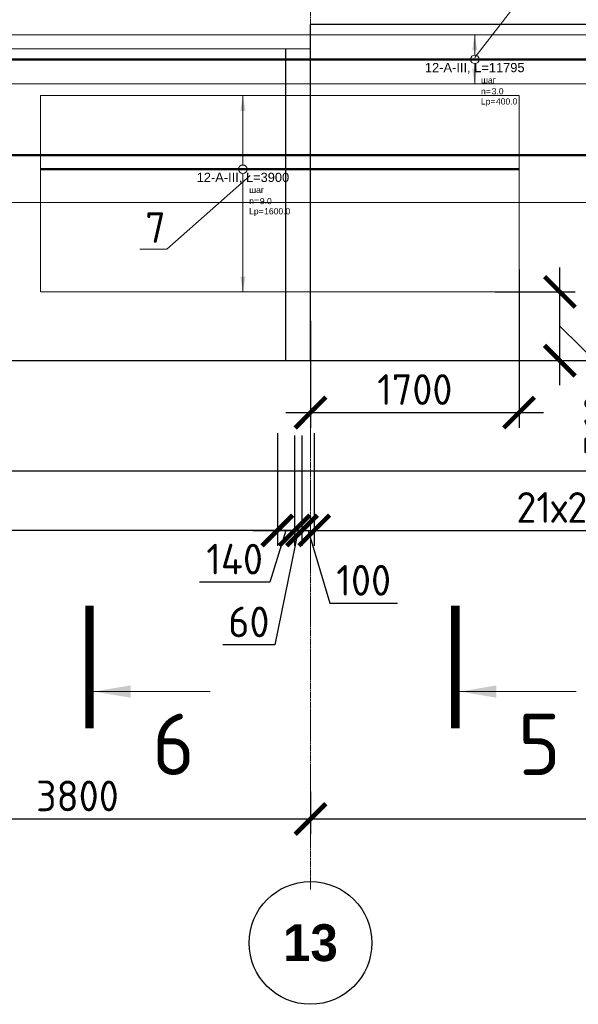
# Model space of a CAD drawing. Header units: millimetres. Extents: x 376598 to 1249954, y -318491 to -22134.
# Tile 161 of 256: x 620098 to 624651, y -135786 to -127764. Entities that reach past the tile are written whole.
import ezdxf
from ezdxf import colors
from ezdxf.entities.mleader import LeaderData, LeaderLine
from ezdxf.enums import TextEntityAlignment as Align
from ezdxf.math import Vec2, Vec3

# ---------------------------------------------------------------- set-up
doc = ezdxf.new("R2010")
doc.units = ezdxf.units.MM
doc.set_wipeout_variables(frame=1)
for name, pattern in [('______5', [1100, 800, -100, 100, -100]), ('________', [0]), ('ACAD_ISO02W100', [15, 12, -3]), ('осевая', [50.8, 31.75, -6.35, 6.35, -6.35])]:
    doc.linetypes.add(name, pattern=pattern)
for name, color, linetype, lineweight in [('Standard', 7, 'Continuous', 25), ('АрмСтер', 2, 'Continuous', 50), ('Оси', 40, '______5', 18), ('подоснова', 151, 'Continuous', 5), ('РАЗМЕРЫ', 1, 'Continuous', 9), ('Узлы', 7, 'Continuous', 0)]:
    doc.layers.add(name, color=color, linetype=linetype, lineweight=lineweight)
doc.layers.add('АрмСтер_атрибуты', color=2, linetype='Continuous', lineweight=0, plot=False)
doc.styles.add('Century Gothic', font='GOTHIC.TTF')
doc.styles.add('GOST-2.304_Type-B', font='GOST_Common.ttf')
doc.styles.get("Standard").update_dxf_attribs({"font": 'arial.ttf'})
doc.styles.add('Аннотативный', font='arial.ttf')
doc.dimstyles.new('СПДС', dxfattribs={"dimscale": 100, "dimtxt": 2.5, "dimasz": 2.5, "dimexe": 1.25, "dimexo": 0, "dimtad": 1, "dimdec": 0, "dimtxsty": 'GOST-2.304_Type-B', "dimblk": 'ARCHTICK', "dimcen": 2.5, "dimdle": 2, "dimadec": 0, "dimazin": 2, "dimtfac": 0.75, "dimtdec": 0, "dimtmove": 1, "dimatfit": 3, "dimfxl": 1, "dimtolj": 1, "dimarcsym": 1})

# ---------------------------------------------------------------- blocks, each defined once
blk = doc.blocks.new('NSY101')
at = {"color": 0, "linetype": 'ByBlock', "lineweight": -2}
blk.add_circle((0, 0), 50, dxfattribs=at)
blk = doc.blocks.new('_ArchTick')
at = {"color": 0, "linetype": 'ByBlock', "const_width": 0.15}
blk.add_lwpolyline([(-0.5, -0.5), (0.5, 0.5)], dxfattribs=at)
blk = doc.blocks.new('*D73')
at = {"layer": 'DEFPOINTS', "color": 0, "lineweight": 0, "transparency": 16777216}
for p in [(622468.5, -134053.5), (622468.5, -134276), (618668.5, -134516.5)]:
    blk.add_point(p, dxfattribs=at)
at = {"layer": 'РАЗМЕРЫ', "color": 0, "lineweight": -2, "transparency": 16777216}
for p, q in [((622468.5, -134053.5), (622468.5, -134401)), ((618668.5, -134516.5), (618668.5, -134151)), ((618468.5, -134276), (622668.5, -134276))]:
    blk.add_line(p, q, dxfattribs=at)
at = {"layer": 'РАЗМЕРЫ', "color": 0, "lineweight": -2, "transparency": 16777216, "xscale": 250, "yscale": 250, "zscale": 250, "rotation": 180}
blk.add_blockref('_ArchTick', (618668.5, -134276), dxfattribs=at)
at = {"layer": 'РАЗМЕРЫ', "color": 0, "lineweight": -2, "transparency": 16777216, "xscale": 250, "yscale": 250, "zscale": 250}
blk.add_blockref('_ArchTick', (622468.5, -134276), dxfattribs=at)
at = {"layer": 'РАЗМЕРЫ', "color": 0, "lineweight": 0, "transparency": 16777216, "insert": (620568.5, -134088.5), "char_height": 250, "attachment_point": 5, "style": 'GOST-2.304_Type-B'}
blk.add_mtext('\\A1;3800', dxfattribs=at)
blk = doc.blocks.new('*D61')
at = {"layer": 'DEFPOINTS', "color": 0, "lineweight": 0, "transparency": 16777216}
for p in [(628668.5, -133832.4), (622468.5, -134053.5), (628668.5, -134276)]:
    blk.add_point(p, dxfattribs=at)
at = {"layer": 'РАЗМЕРЫ', "color": 0, "lineweight": -2, "transparency": 16777216}
for p, q in [((628668.5, -133832.4), (628668.5, -134401)), ((622468.5, -134053.5), (622468.5, -134401)), ((622268.5, -134276), (628868.5, -134276))]:
    blk.add_line(p, q, dxfattribs=at)
at = {"layer": 'РАЗМЕРЫ', "color": 0, "lineweight": -2, "transparency": 16777216, "xscale": 250, "yscale": 250, "zscale": 250, "rotation": 180}
blk.add_blockref('_ArchTick', (622468.5, -134276), dxfattribs=at)
at = {"layer": 'РАЗМЕРЫ', "color": 0, "lineweight": -2, "transparency": 16777216, "xscale": 250, "yscale": 250, "zscale": 250}
blk.add_blockref('_ArchTick', (628668.5, -134276), dxfattribs=at)
at = {"layer": 'РАЗМЕРЫ', "color": 0, "lineweight": 0, "transparency": 16777216, "insert": (625568.5, -134088.5), "char_height": 250, "attachment_point": 5, "style": 'GOST-2.304_Type-B'}
blk.add_mtext('\\A1;6200', dxfattribs=at)
blk = doc.blocks.new('*D113')
at = {"layer": 'DEFPOINTS', "color": 0, "lineweight": 0, "transparency": 16777216}
for p in [(615598.7, -131152, -360), (622198.4, -131132, -720), (615598.7, -131925.3)]:
    blk.add_point(p, dxfattribs=at)
at = {"layer": 'РАЗМЕРЫ', "color": 0, "lineweight": -2, "transparency": 16777216}
for p, q in [((615598.7, -131152), (615598.7, -132050.3)), ((622198.4, -131132), (622198.4, -132050.3)), ((622398.4, -131925.3), (615398.7, -131925.3))]:
    blk.add_line(p, q, dxfattribs=at)
at = {"layer": 'РАЗМЕРЫ', "color": 0, "lineweight": -2, "transparency": 16777216, "xscale": 250, "yscale": 250, "zscale": 250, "rotation": 180}
blk.add_blockref('_ArchTick', (615598.7, -131925.3), dxfattribs=at)
at = {"layer": 'РАЗМЕРЫ', "color": 0, "lineweight": -2, "transparency": 16777216, "xscale": 250, "yscale": 250, "zscale": 250}
blk.add_blockref('_ArchTick', (622198.4, -131925.3), dxfattribs=at)
at = {"layer": 'РАЗМЕРЫ', "color": 0, "lineweight": 0, "transparency": 16777216, "insert": (618898.5, -131737.8), "char_height": 250, "attachment_point": 5, "style": 'GOST-2.304_Type-B'}
blk.add_mtext('\\A1;33х200', dxfattribs=at)
blk = doc.blocks.new('*D114')
at = {"layer": 'DEFPOINTS', "color": 0, "lineweight": 0, "transparency": 16777216}
for p in [(622198.4, -131132, -720), (622338.4, -131152, -360), (622338.4, -131925.3)]:
    blk.add_point(p, dxfattribs=at)
at = {"layer": 'РАЗМЕРЫ', "color": 0, "lineweight": -2, "transparency": 16777216}
for p, q in [((622198.4, -131132), (622198.4, -132050.3)), ((622338.4, -131152), (622338.4, -132050.3)), ((621998.4, -131925.3), (622538.4, -131925.3)), ((622268.4, -131925.3), (622137.3, -132346.4)), ((622137.3, -132346.4), (621562.3, -132346.4))]:
    blk.add_line(p, q, dxfattribs=at)
at = {"layer": 'РАЗМЕРЫ', "color": 0, "lineweight": -2, "transparency": 16777216, "xscale": 250, "yscale": 250, "zscale": 250, "rotation": 180}
blk.add_blockref('_ArchTick', (622198.4, -131925.3), dxfattribs=at)
at = {"layer": 'РАЗМЕРЫ', "color": 0, "lineweight": -2, "transparency": 16777216, "xscale": 250, "yscale": 250, "zscale": 250}
blk.add_blockref('_ArchTick', (622338.4, -131925.3), dxfattribs=at)
at = {"layer": 'РАЗМЕРЫ', "color": 0, "lineweight": 0, "transparency": 16777216, "insert": (621849.8, -132158.9), "char_height": 250, "attachment_point": 5, "style": 'GOST-2.304_Type-B'}
blk.add_mtext('\\A1;140', dxfattribs=at)
blk = doc.blocks.new('*D115')
at = {"layer": 'DEFPOINTS', "color": 0, "lineweight": 0, "transparency": 16777216}
for p in [(622338.4, -131152, -360), (622398.7, -131152, -360), (622398.7, -131925.3)]:
    blk.add_point(p, dxfattribs=at)
at = {"layer": 'РАЗМЕРЫ', "color": 0, "lineweight": -2, "transparency": 16777216}
for p, q in [((622338.4, -131152), (622338.4, -132050.3)), ((622398.7, -131152), (622398.7, -132050.3)), ((622338.4, -131925.3), (622088.4, -131925.3)), ((622368.5, -131925.3), (622178.4, -132857.9)), ((622338.4, -131925.3), (622398.7, -131925.3)), ((622338.4, -131925.3), (622398.7, -131925.3)), ((622398.7, -131925.3), (622648.7, -131925.3)), ((622178.4, -132857.9), (621753.4, -132857.9))]:
    blk.add_line(p, q, dxfattribs=at)
at = {"layer": 'РАЗМЕРЫ', "color": 0, "lineweight": -2, "transparency": 16777216, "xscale": 250, "yscale": 250, "zscale": 250}
blk.add_blockref('_ArchTick', (622338.4, -131925.3), dxfattribs=at)
at = {"layer": 'РАЗМЕРЫ', "color": 0, "lineweight": -2, "transparency": 16777216, "xscale": 250, "yscale": 250, "zscale": 250, "rotation": 180}
blk.add_blockref('_ArchTick', (622398.7, -131925.3), dxfattribs=at)
at = {"layer": 'РАЗМЕРЫ', "color": 0, "lineweight": 0, "transparency": 16777216, "insert": (621965.9, -132670.4), "char_height": 250, "attachment_point": 5, "style": 'GOST-2.304_Type-B'}
blk.add_mtext('\\A1;60', dxfattribs=at)
blk = doc.blocks.new('*D116')
at = {"layer": 'DEFPOINTS', "color": 0, "lineweight": 0, "transparency": 16777216}
for p in [(622398.7, -131152, -360), (622498.4, -131132, -720), (622498.4, -131925.3)]:
    blk.add_point(p, dxfattribs=at)
at = {"layer": 'РАЗМЕРЫ', "color": 0, "lineweight": -2, "transparency": 16777216}
for p, q in [((622398.7, -131152), (622398.7, -132050.3)), ((622498.4, -131132), (622498.4, -132050.3)), ((622398.7, -131925.3), (622148.7, -131925.3)), ((622398.7, -131925.3), (622498.4, -131925.3)), ((622398.7, -131925.3), (622498.4, -131925.3)), ((622448.5, -131925.3), (622626.7, -132519)), ((622498.4, -131925.3), (622748.4, -131925.3)), ((622626.7, -132519), (623176.7, -132519))]:
    blk.add_line(p, q, dxfattribs=at)
at = {"layer": 'РАЗМЕРЫ', "color": 0, "lineweight": -2, "transparency": 16777216, "xscale": 250, "yscale": 250, "zscale": 250}
blk.add_blockref('_ArchTick', (622398.7, -131925.3), dxfattribs=at)
at = {"layer": 'РАЗМЕРЫ', "color": 0, "lineweight": -2, "transparency": 16777216, "xscale": 250, "yscale": 250, "zscale": 250, "rotation": 180}
blk.add_blockref('_ArchTick', (622498.4, -131925.3), dxfattribs=at)
at = {"layer": 'РАЗМЕРЫ', "color": 0, "lineweight": 0, "transparency": 16777216, "insert": (622901.7, -132331.5), "char_height": 250, "attachment_point": 5, "style": 'GOST-2.304_Type-B'}
blk.add_mtext('\\A1;100', dxfattribs=at)
blk = doc.blocks.new('*D117')
at = {"layer": 'DEFPOINTS', "color": 0, "lineweight": 0, "transparency": 16777216}
for p in [(622498.4, -131132, -720), (626698.4, -131132, -720), (626698.4, -131925.3)]:
    blk.add_point(p, dxfattribs=at)
at = {"layer": 'РАЗМЕРЫ', "color": 0, "lineweight": -2, "transparency": 16777216}
for p, q in [((622498.4, -131132), (622498.4, -132050.3)), ((626698.4, -131132), (626698.4, -132050.3)), ((622298.4, -131925.3), (626898.4, -131925.3))]:
    blk.add_line(p, q, dxfattribs=at)
at = {"layer": 'РАЗМЕРЫ', "color": 0, "lineweight": -2, "transparency": 16777216, "xscale": 250, "yscale": 250, "zscale": 250, "rotation": 180}
blk.add_blockref('_ArchTick', (622498.4, -131925.3), dxfattribs=at)
at = {"layer": 'РАЗМЕРЫ', "color": 0, "lineweight": -2, "transparency": 16777216, "xscale": 250, "yscale": 250, "zscale": 250}
blk.add_blockref('_ArchTick', (626698.4, -131925.3), dxfattribs=at)
at = {"layer": 'РАЗМЕРЫ', "color": 0, "lineweight": 0, "transparency": 16777216, "insert": (624598.4, -131737.8), "char_height": 250, "attachment_point": 5, "style": 'GOST-2.304_Type-B'}
blk.add_mtext('\\A1;21х200', dxfattribs=at)
blk = doc.blocks.new('*U146')
at = {"layer": 'РАЗМЕРЫ', "ltscale": 15}
blk.add_line((0, -22800), (0, 20400), dxfattribs=at)
at = {"layer": 'АрмСтер_атрибуты', "style": 'Аннотативный', "flags": 8}
blk.add_attdef('ПОЗ', (110, 29.6), '', height=75, dxfattribs=at)
blk.add_attdef('НАИМЕНОВАНИЕ', text='', height=75, dxfattribs=at).set_placement((0, -29.3), align=Align.TOP_CENTER)
at = {"layer": 'АрмСтер_атрибуты', "color": 215, "style": 'Аннотативный'}
for tag, p, flags in [('ШАГ', (190.9, -194.2), 10), ('КОЛ', (138, -285.1), 8), ('ШИРИНА', (172.9, -367.8), 8)]:
    blk.add_attdef(tag, p, '', height=50, dxfattribs=dict(at, flags=flags))
at = {"layer": 'АрмСтер_атрибуты', "flags": 9}
for tag, p in [('МАССА', (-2096, -410.5)), ('ОБОЗНАЧЕНИЕ', (-2096, -524.4))]:
    blk.add_attdef(tag, p, '', height=75, dxfattribs=at)
blk = doc.blocks.new('*U147')
at = {"color": 0, "linetype": 'ByBlock', "lineweight": -2, "ltscale": 100}
blk.add_line((-33011.1, 0), (10438.9, 0), dxfattribs=at)
at = {"layer": 'АрмСтер_атрибуты', "flags": 9}
for tag, p in [('МАССА', (-3472.2, 4789.5)), ('ОБОЗНАЧЕНИЕ', (-3472.2, 4675.6))]:
    blk.add_attdef(tag, p, '', height=75, dxfattribs=at)
at = {"layer": 'АрмСтер_атрибуты', "style": 'Аннотативный', "flags": 8}
blk.add_attdef('ПОЗ', (110, 29.6), '', height=75, dxfattribs=at)
blk.add_attdef('НАИМЕНОВАНИЕ', text='', height=75, dxfattribs=at).set_placement((0, -29.3), align=Align.TOP_CENTER)
at = {"layer": 'АрмСтер_атрибуты', "color": 215, "style": 'Аннотативный'}
for tag, p, flags in [('ШАГ', (190.9, -194.2), 10), ('КОЛ', (138, -285.1), 8), ('ШИРИНА', (172.9, -367.8), 8)]:
    blk.add_attdef(tag, p, '', height=50, dxfattribs=dict(at, flags=flags))
blk = doc.blocks.new('*U148')
at = {"layer": 'РАЗМЕРЫ'}
for p, q in [((112.5, 200), (-112.5, 200)), ((112.5, -200), (-112.5, -200))]:
    blk.add_line(p, q, dxfattribs=at)
at = {"layer": 'РАЗМЕРЫ', "ltscale": 15}
blk.add_line((0, -200), (0, 200), dxfattribs=at)
at = {"layer": 'РАЗМЕРЫ'}
for points in [[(0, 200), (20.9, 74.8), (-20.9, 74.8)], [(0, -200), (20.9, -74.8), (-20.9, -74.8)]]:
    blk.add_solid(points, dxfattribs=at)
at = {"layer": 'АрмСтер_атрибуты', "color": 215, "ltscale": 15, "style": 'Аннотативный'}
for s, p in [('шаг', (51.4, -194.2)), ('Lр=', (50.2, -367.8)), ('n=', (51.4, -285.1))]:
    blk.add_text(s, height=50, dxfattribs=at).set_placement(p)
at = {"layer": 'АрмСтер_атрибуты', "flags": 9}
for tag, p in [('МАССА', (3805.8, 4789.5)), ('ОБОЗНАЧЕНИЕ', (3805.8, 4675.6))]:
    blk.add_attdef(tag, p, '', height=75, dxfattribs=at)
at = {"layer": 'АрмСтер_атрибуты', "style": 'Аннотативный', "flags": 8}
blk.add_attdef('ПОЗ', (110, 29.6), '', height=75, dxfattribs=at)
at = {"layer": 'АрмСтер_атрибуты', "color": 215, "style": 'Аннотативный'}
for tag, p, flags in [('ШАГ', (190.9, -194.2), 10), ('КОЛ', (138, -285.1), 8), ('ШИРИНА', (172.9, -367.8), 8)]:
    blk.add_attdef(tag, p, '', height=50, dxfattribs=dict(at, flags=flags))
at = {"linetype": 'Continuous', "lineweight": 0}
blk.add_wipeout([(35, 0), (28.3, 20.6), (10.8, 33.3), (-10.8, 33.3), (-28.3, 20.6), (-35, 0), (-28.3, -20.6), (-10.8, -33.3), (10.8, -33.3), (28.3, -20.6)], dxfattribs=at)
at = {"color": 0, "linetype": 'ByBlock', "lineweight": -2, "ltscale": 100}
blk.add_line((-6683.2, 0), (5111.8, 0), dxfattribs=at)
at = {"layer": 'РАЗМЕРЫ'}
blk.add_circle((0, 0), 35, dxfattribs=at)
at = {"layer": 'АрмСтер_атрибуты', "style": 'Аннотативный', "flags": 8}
blk.add_attdef('НАИМЕНОВАНИЕ', text='', height=75, dxfattribs=at).set_placement((0, -29.3), align=Align.TOP_CENTER)
blk = doc.blocks.new('_None')
blk = doc.blocks.new('*U754')
at = {"layer": 'РАЗМЕРЫ'}
for p, q in [((112.5, 600), (-112.5, 600)), ((112.5, -1000), (-112.5, -1000))]:
    blk.add_line(p, q, dxfattribs=at)
at = {"layer": 'РАЗМЕРЫ', "ltscale": 15}
blk.add_line((0, -1000), (0, 600), dxfattribs=at)
at = {"layer": 'РАЗМЕРЫ'}
for points in [[(0, 600), (20.9, 474.8), (-20.9, 474.8)], [(0, -1000), (20.9, -874.8), (-20.9, -874.8)]]:
    blk.add_solid(points, dxfattribs=at)
at = {"layer": 'АрмСтер_атрибуты', "color": 215, "ltscale": 15, "style": 'Аннотативный'}
for s, p in [('шаг', (51.4, -194.2)), ('Lр=', (50.2, -367.8)), ('n=', (51.4, -285.1))]:
    blk.add_text(s, height=50, dxfattribs=at).set_placement(p)
at = {"layer": 'АрмСтер_атрибуты', "flags": 9}
for tag, p in [('МАССА', (8339.5, 4789.5)), ('ОБОЗНАЧЕНИЕ', (8339.5, 4675.6))]:
    blk.add_attdef(tag, p, '', height=75, dxfattribs=at)
at = {"layer": 'АрмСтер_атрибуты', "style": 'Аннотативный', "flags": 8}
blk.add_attdef('ПОЗ', (110, 29.6), '', height=75, dxfattribs=at)
at = {"layer": 'АрмСтер_атрибуты', "color": 215, "style": 'Аннотативный'}
for tag, p, flags in [('ШАГ', (190.9, -194.2), 10), ('КОЛ', (138, -285.1), 8), ('ШИРИНА', (172.9, -367.8), 8)]:
    blk.add_attdef(tag, p, '', height=50, dxfattribs=dict(at, flags=flags))
at = {"linetype": 'Continuous', "lineweight": 0}
blk.add_wipeout([(35, 0), (28.3, 20.6), (10.8, 33.3), (-10.8, 33.3), (-28.3, 20.6), (-35, 0), (-28.3, -20.6), (-10.8, -33.3), (10.8, -33.3), (28.3, -20.6)], dxfattribs=at)
at = {"color": 0, "linetype": 'ByBlock', "lineweight": -2, "ltscale": 100}
blk.add_line((-1649.4, 0), (2250.6, 0), dxfattribs=at)
at = {"layer": 'РАЗМЕРЫ'}
blk.add_circle((0, 0), 35, dxfattribs=at)
at = {"layer": 'АрмСтер_атрибуты', "style": 'Аннотативный', "flags": 8}
blk.add_attdef('НАИМЕНОВАНИЕ', text='', height=75, dxfattribs=at).set_placement((0, -29.3), align=Align.TOP_CENTER)
blk = doc.blocks.new('*D755')
at = {"layer": 'DEFPOINTS', "color": 0, "lineweight": 0, "transparency": 16777216}
for p in [(623970.7, -129981.4, -720), (624500.6, -129981.4), (624132.6, -130541.8)]:
    blk.add_point(p, dxfattribs=at)
at = {"layer": 'РАЗМЕРЫ', "color": 0, "lineweight": -2, "transparency": 16777216}
for p, q in [((624500.6, -130741.8), (624500.6, -129781.4)), ((623970.7, -129981.4), (624625.6, -129981.4)), ((624500.6, -130261.6), (625012.2, -130764.8)), ((624132.6, -130541.8), (624625.6, -130541.8)), ((625012.2, -130764.8), (625012.2, -131364.8))]:
    blk.add_line(p, q, dxfattribs=at)
at = {"layer": 'РАЗМЕРЫ', "color": 0, "lineweight": -2, "transparency": 16777216, "xscale": 250, "yscale": 250, "zscale": 250}
for p, rotation in [((624500.6, -129981.4), 90), ((624500.6, -130541.8), 270)]:
    blk.add_blockref('_ArchTick', p, dxfattribs=dict(at, rotation=rotation))
at = {"layer": 'РАЗМЕРЫ', "color": 0, "lineweight": 0, "transparency": 16777216, "insert": (624824.7, -131064.8), "char_height": 250, "attachment_point": 5, "rotation": 90, "style": 'GOST-2.304_Type-B'}
blk.add_mtext('\\A1;560', dxfattribs=at)
blk = doc.blocks.new('*D756')
at = {"layer": 'DEFPOINTS', "color": 0, "lineweight": 0, "transparency": 16777216}
for p in [(624168, -129797.9, -720), (622468.5, -130217), (624168, -130964.5)]:
    blk.add_point(p, dxfattribs=at)
at = {"layer": 'РАЗМЕРЫ', "color": 0, "lineweight": -2, "transparency": 16777216}
for p, q in [((624168, -129797.9), (624168, -131089.5)), ((622468.5, -130217), (622468.5, -131089.5)), ((622268.5, -130964.5), (624368, -130964.5))]:
    blk.add_line(p, q, dxfattribs=at)
at = {"layer": 'РАЗМЕРЫ', "color": 0, "lineweight": -2, "transparency": 16777216, "xscale": 250, "yscale": 250, "zscale": 250, "rotation": 180}
blk.add_blockref('_ArchTick', (622468.5, -130964.5), dxfattribs=at)
at = {"layer": 'РАЗМЕРЫ', "color": 0, "lineweight": -2, "transparency": 16777216, "xscale": 250, "yscale": 250, "zscale": 250}
blk.add_blockref('_ArchTick', (624168, -130964.5), dxfattribs=at)
at = {"layer": 'РАЗМЕРЫ', "color": 0, "lineweight": 0, "transparency": 16777216, "insert": (623318.2, -130777), "char_height": 250, "attachment_point": 5, "style": 'GOST-2.304_Type-B'}
blk.add_mtext('\\A1;1700', dxfattribs=at)

msp = doc.modelspace()

# ---------------------------------------------------------------- linework, layer by layer
at = {"color": 7, "linetype": 'Continuous', "lineweight": 25, "transparency": 33554687}
for p, q in [((581568.5, -130541.8), (629218.5, -130541.8)), ((629218.5, -131441.8), (581568.5, -131441.8))]:
    msp.add_line(p, q, dxfattribs=at)
at = {"layer": 'Standard', "color": 7, "linetype": '________', "lineweight": 25, "transparency": 33554687}
for p, q in [((626018.5, -127801.8), (622468.5, -127801.8)), ((622468.5, -130541.8), (622468.5, -127801.8)), ((622268.5, -130541.8), (622268.5, -128001.8))]:
    msp.add_line(p, q, dxfattribs=at)
at = {"layer": 'Оси', "color": 16, "linetype": 'осевая', "lineweight": 0, "ltscale": 0.5, "transparency": 33554687}
msp.add_line((622468.5, -125399.5), (622468.5, -134850.4), dxfattribs=at)
at = {"layer": 'Узлы', "color": 1, "linetype": 'Continuous', "lineweight": 0}
for p, q in [((620701.8, -133237.9, -320), (621651.8, -133237.9, -320)), ((623683.3, -133237.9, -320), (624633.3, -133237.9, -320))]:
    msp.add_line(p, q, dxfattribs=at)
at = {"layer": 'Узлы', "color": 1, "linetype": 'Continuous', "lineweight": 0, "const_width": 70, "elevation": -320}
for points in [[(620666.8, -133537.9), (620666.8, -132537.9)], [(623648.3, -133537.9), (623648.3, -132537.9)]]:
    msp.add_lwpolyline(points, dxfattribs=at)
at = {"layer": 'Узлы', "color": 1, "linetype": 'Continuous', "lineweight": 0}
for points in [[(620701.8, -133237.9, -320), (621002.2, -133288.2, -320), (621002.2, -133187.7, -320)], [(623683.3, -133237.9, -320), (623983.8, -133288.2, -320), (623983.8, -133187.7, -320)]]:
    msp.add_solid(points, dxfattribs=at)

# ---------------------------------------------------------------- block references
at = {"layer": 'Оси', "color": 16, "linetype": 'Continuous', "lineweight": 25, "transparency": 33554687, "xscale": 9.999999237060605, "yscale": 9.999999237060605, "zscale": 9.999999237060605}
msp.add_blockref('NSY101', (622468, -135286.3), dxfattribs=at)

# ---------------------------------------------------------------- texts
at = {"layer": 'Оси', "color": 16, "linetype": 'Continuous', "lineweight": 25, "transparency": 33554687, "insert": (622468, -135286.3), "char_height": 300, "width": 620, "attachment_point": 5, "style": 'Century Gothic'}
msp.add_mtext('\\A1;{\\fCentury Gothic|i0|b1;\\H300.000000;\\W1.000000;\\C16;13}\\P', dxfattribs=at)
at = {"layer": 'Узлы', "color": 1, "linetype": 'Continuous', "lineweight": 0, "char_height": 500, "attachment_point": 5, "style": 'GOST-2.304_Type-B'}
for s, insert in [('6', (621351.8, -133667.9, -320)), ('5', (624333.3, -133667.9, -320))]:
    msp.add_mtext_dynamic_manual_height_columns(s, width=723.88, gutter_width=25, heights=[0], dxfattribs=dict(at, insert=insert))

# ---------------------------------------------------------------- dimensions: what is measured, and where the dimension line sits
at = {"layer": 'РАЗМЕРЫ', "color": 1, "lineweight": 0}
for base, p1, p2, text, picture, middle in [((615598.7, -131925.3), (622198.4, -131132, -720), (615598.7, -131152, -360), '33х200', '*D113', (618898.5, -131737.8)), ((626698.4, -131925.3), (622498.4, -131132, -720), (626698.4, -131132, -720), '21х200', '*D117', (624598.4, -131737.8))]:
    dim = msp.add_linear_dim(base=base, p1=p1, p2=p2, text=text, dimstyle='СПДС', dxfattribs=at)
    dim.commit()
    dim.dimension.update_dxf_attribs({"geometry": picture, "text_midpoint": middle})
for base, p1, p2, picture, middle in [((622338.4, -131925.3), (622198.4, -131132, -720), (622338.4, -131152, -360), '*D114', (622074.8, -132346.4)), ((622398.7, -131925.3), (622338.4, -131152, -360), (622398.7, -131152, -360), '*D115', (622115.9, -132857.9))]:
    dim = msp.add_linear_dim(base=base, p1=p1, p2=p2, dimstyle='СПДС', dxfattribs=at)
    dim.commit()
    dim.dimension.update_dxf_attribs({"geometry": picture, "text_midpoint": middle, "dimtype": 160})
for base, p1, p2, picture, middle in [((622498.4, -131925.3), (622398.7, -131152, -360), (622498.4, -131132, -720), '*D116', (622689.2, -132331.5)), ((628668.5, -134276), (622468.5, -134053.5), (628668.5, -133832.4), '*D61', (625568.5, -134088.5)), ((622468.5, -134276), (618668.5, -134516.5), (622468.5, -134053.5), '*D73', (620568.5, -134088.5))]:
    dim = msp.add_linear_dim(base=base, p1=p1, p2=p2, dimstyle='СПДС', dxfattribs=at)
    dim.commit()
    dim.dimension.update_dxf_attribs({"geometry": picture, "text_midpoint": middle})

# ---------------------------------------------------------------- next in the draw order: block references
at = {"layer": 'АрмСтер', "ltscale": 15, "rotation": 90}
msp.add_blockref('*U146', (605956.5, -129254.2, -360), dxfattribs=at)

# ---------------------------------------------------------------- next in the draw order: linework, layer by layer
at = {"layer": 'РАЗМЕРЫ', "color": 4}
msp.add_lwpolyline([(622468.5, -127801.8), (622468.5, -128001.8), (619568.6, -128001.8), (619568.6, -127801.8)], dxfattribs=at)

# ---------------------------------------------------------------- next in the draw order: block references
at = {"layer": 'АрмСтер', "ltscale": 15}
msp.add_blockref('*U147', (618480.1, -128866.4, -720), dxfattribs=at)

# ---------------------------------------------------------------- next in the draw order: block references
ref = msp.add_blockref('*U148', (623806.7, -128086.8), dxfattribs=at)
ref.add_attrib('НАИМЕНОВАНИЕ', '12-A-III, L=11795', dxfattribs={"layer": 'АрмСтер_атрибуты', "height": 75, "style": 'Аннотативный', "flags": 8}).set_placement((623806.7, -128116.2), align=Align.TOP_CENTER)
ref.add_attrib('КОЛ', '3.0', (623944.7, -128371.9), dxfattribs={"layer": 'АрмСтер_атрибуты', "color": 215, "height": 50, "style": 'Аннотативный', "flags": 8})
ref.add_attrib('ШИРИНА', '400.0', (623979.5, -128454.6), dxfattribs={"layer": 'АрмСтер_атрибуты', "color": 215, "height": 50, "style": 'Аннотативный', "flags": 8})

# ---------------------------------------------------------------- next in the draw order: linework, layer by layer
at = {"layer": 'РАЗМЕРЫ', "color": 4}
msp.add_lwpolyline([(617090.7, -127886.8), (628918.5, -127886.8), (628918.5, -128286.8), (617090.7, -128286.8)], close=True, dxfattribs=at)

# ---------------------------------------------------------------- next in the draw order: block references
at = {"layer": 'АрмСтер', "ltscale": 15}
ref = msp.add_blockref('*U754', (621917.4, -128981.4, -720), dxfattribs=at)
ref.add_attrib('НАИМЕНОВАНИЕ', '12-A-III, L=3900', dxfattribs={"layer": 'АрмСтер_атрибуты', "height": 75, "style": 'Аннотативный', "flags": 8}).set_placement((621917.4, -129010.7, -720), align=Align.TOP_CENTER)
ref.add_attrib('КОЛ', '9.0', (622055.5, -129266.5, -720), dxfattribs={"layer": 'АрмСтер_атрибуты', "color": 215, "height": 50, "style": 'Аннотативный', "flags": 8})
ref.add_attrib('ШИРИНА', '1600.0', (622090.3, -129349.2, -720), dxfattribs={"layer": 'АрмСтер_атрибуты', "color": 215, "height": 50, "style": 'Аннотативный', "flags": 8})

# ---------------------------------------------------------------- next in the draw order: leaders
at = {"layer": 'подоснова'}
ml = msp.add_multileader_mtext('Standard', dxfattribs=at)
ml.set_content('6', color=256, style='GOST-2.304_Type-B')
ml.set_leader_properties(color=256, linetype='ByLayer', lineweight=15)
ml.set_arrow_properties(name='NONE')
ml.build(insert=Vec2(0, 0))
ml.multileader.update_dxf_attribs({"text_left_attachment_type": 6, "text_right_attachment_type": 6, "dogleg_length": 10, "arrow_head_size": 18})
ctx = ml.context
ctx.base_point, ctx.char_height, ctx.arrow_head_size, ctx.landing_gap_size, ctx.plane_origin = Vec3(624279.6, -127473.9, 720), 250, 18, 20, Vec3(623285.6, -126199.5, 720)
ctx.left_attachment, ctx.right_attachment, ctx.text_align_type = 6, 6, 1
notes = []
notes.append((ctx, [(0, (1, 1, 0), (624269.6, -127473.9, 720), (1, 0), 10, [(0, [(623806.6, -128070.6, 720)], 0, [])])]))
ctx.mtext.insert, ctx.mtext.width, ctx.mtext.alignment, ctx.mtext.flow_direction = Vec3(624362.1, -127173.9, 720), 22.898, 2, 5
for ctx, leaders in notes:
    for number, flags, end, landing, length, lines in leaders:
        leader = LeaderData()
        leader.index, (leader.has_last_leader_line, leader.has_dogleg_vector, leader.attachment_direction) = number, flags
        leader.last_leader_point, leader.dogleg_vector, leader.dogleg_length = Vec3(end), Vec3(landing), length
        for number, points, colour, breaks in lines:
            line = LeaderLine()
            line.index, line.vertices, line.color, line.breaks = number, Vec3.list(points), colors.encode_raw_color(colour), breaks
            leader.lines.append(line)
        ctx.leaders.append(leader)

# ---------------------------------------------------------------- next in the draw order: linework, layer by layer
at = {"layer": 'РАЗМЕРЫ', "color": 4, "linetype": 'ACAD_ISO02W100', "ltscale": 0.5, "elevation": -720}
msp.add_lwpolyline([(620268, -128381.4), (624168, -128381.4), (624168, -129981.4), (620268, -129981.4)], close=True, dxfattribs=at)

# ---------------------------------------------------------------- next in the draw order: dimensions: what is measured, and where the dimension line sits
at = {"layer": 'РАЗМЕРЫ', "color": 4, "lineweight": 0}
dim = msp.add_linear_dim(base=(624167.9989, -130964.4823), p1=(622468.4697, -130216.9512), p2=(624167.9989, -129797.9214, -720), dimstyle='СПДС', dxfattribs=at)
dim.commit()
dim.dimension.update_dxf_attribs({"geometry": '*D756', "text_midpoint": (623318.2343, -130776.9823)})
dim = msp.add_linear_dim(base=(624500.6, -129981.4), p1=(624132.6, -130541.8), p2=(623970.7, -129981.4, -720), angle=90, dimstyle='СПДС', dxfattribs=at)
dim.commit()
dim.dimension.update_dxf_attribs({"geometry": '*D755', "text_midpoint": (625012.2, -130827.3), "dimtype": 160})

# ---------------------------------------------------------------- next in the draw order: leaders
at = {"layer": 'подоснова'}
ml = msp.add_multileader_mtext('Standard', dxfattribs=at)
ml.set_content('7', color=256, style='GOST-2.304_Type-B')
ml.set_leader_properties(color=256, linetype='ByLayer', lineweight=15)
ml.set_arrow_properties(name='NONE')
ml.build(insert=Vec2(0, 0))
ml.multileader.update_dxf_attribs({"text_left_attachment_type": 6, "text_right_attachment_type": 6, "dogleg_length": 10, "arrow_head_size": 18})
ctx = ml.context
ctx.base_point, ctx.char_height, ctx.arrow_head_size, ctx.landing_gap_size, ctx.plane_origin = Vec3(621122.4, -129632), 250, 18, 20, Vec3(621456.7, -127162)
ctx.left_attachment, ctx.right_attachment, ctx.text_align_type = 6, 6, 1
notes = []
notes.append((ctx, [(1, (1, 1, 0), (621297.6, -129632), (-1, 0), 10, [(0, [(621977.8, -129033.1)], 0, [])])]))
ctx.mtext.insert, ctx.mtext.alignment, ctx.mtext.flow_direction = Vec3(621205, -129332), 2, 5
for ctx, leaders in notes:
    for number, flags, end, landing, length, lines in leaders:
        leader = LeaderData()
        leader.index, (leader.has_last_leader_line, leader.has_dogleg_vector, leader.attachment_direction) = number, flags
        leader.last_leader_point, leader.dogleg_vector, leader.dogleg_length = Vec3(end), Vec3(landing), length
        for number, points, colour, breaks in lines:
            line = LeaderLine()
            line.index, line.vertices, line.color, line.breaks = number, Vec3.list(points), colors.encode_raw_color(colour), breaks
            leader.lines.append(line)
        ctx.leaders.append(leader)

doc.saveas('drawing.dxf')
